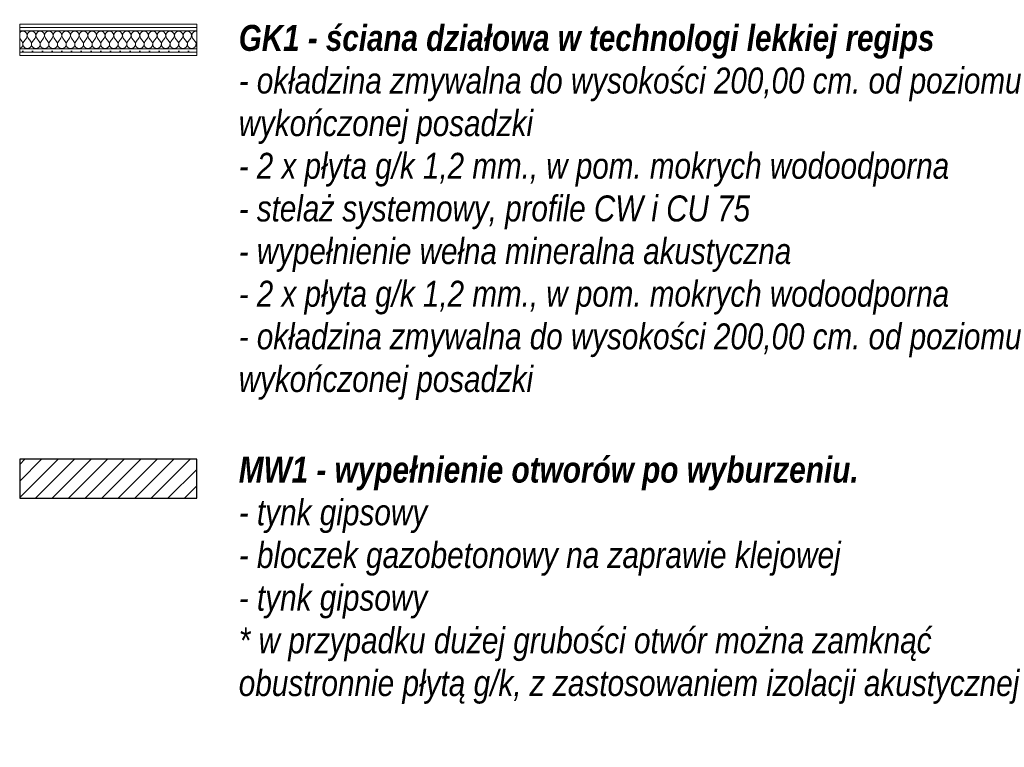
# Model space of a CAD drawing. Header units: millimetres. Extents: x 172139 to 266886, y 95607 to 138225.
# Tile 52 of 71: x 217038 to 220829, y 95607 to 98408. Entities that reach past the tile are written whole.
import ezdxf

# ---------------------------------------------------------------- set-up
doc = ezdxf.new("R2010")
doc.units = ezdxf.units.MM
doc.header["$MEASUREMENT"] = 0
for name, color, linetype, lineweight, true_color in [('PRZEBUDOWA_POSTAWIENIA_OPISY_Nr_pióra__8', 7, 'Continuous', 100, 0xa80f02), ('ROZBUDOWA_NOWE_DZIAŁOWE_Nr_pióra__24', 7, 'Continuous', 15, 0x029e21), ('ROZBUDOWA_NOWE_DZIAŁOWE_Nr_pióra__4', 7, 'Continuous', 13, 0x029e21), ('ROZBUDOWA_NOWE_DZIAŁOWE_Nr_pióra__67', 7, 'Continuous', 13, 0x6a6a6a)]:
    doc.layers.add(name, color=color, linetype=linetype, lineweight=lineweight, true_color=true_color)
doc.layers.add('ROZBUDOWA_NOWE_DZIAŁOWE', color=7, linetype='Continuous')
doc.layers.add('ROZBUDOWA_NOWE_DZIAŁOWE_Nr_pióra__27', color=7, linetype='Continuous', lineweight=25)
doc.layers.add('ROZBUDOWA_NOWE_DZIAŁOWE_Nr_pióra__47', color=7, linetype='Continuous', lineweight=15)
doc.styles.add('GENERATED_STYLE_3', font='ARIALN.TTF')
pattern_1 = [(0, (0, 0), (0, 37.5), [0, -37.5])]

# ---------------------------------------------------------------- blocks, each defined once
blk = doc.blocks.new('*X482')
at = {"layer": 'ROZBUDOWA_NOWE_DZIAŁOWE_Nr_pióra__4', "linetype": 'Continuous'}
for p, q in [((217041.2, 98361.7), (217037.7, 98357.8)), ((217050, 98364.1), (217041.2, 98361.7)), ((217058.8, 98361.7), (217050, 98364.1)), ((217064.9, 98354.9), (217058.8, 98361.7)), ((217063.3, 98337.5), (217066.6, 98346)), ((217066.6, 98346), (217064.9, 98354.9)), ((217068.4, 98354.9), (217066.7, 98346)), ((217066.7, 98346), (217070, 98337.5)), ((217074.6, 98361.7), (217068.4, 98354.9)), ((217083.3, 98364.1), (217074.6, 98361.7)), ((217092.1, 98361.7), (217083.3, 98364.1)), ((217098.2, 98354.9), (217092.1, 98361.7)), ((217096.7, 98337.5), (217099.9, 98346)), ((217099.9, 98346), (217098.2, 98354.9)), ((217101.8, 98354.9), (217100.1, 98346)), ((217100.1, 98346), (217103.3, 98337.5)), ((217107.9, 98361.7), (217101.8, 98354.9)), ((217116.7, 98364.1), (217107.9, 98361.7)), ((217125.4, 98361.7), (217116.7, 98364.1)), ((217131.6, 98354.9), (217125.4, 98361.7)), ((217130, 98337.5), (217133.3, 98346)), ((217133.3, 98346), (217131.6, 98354.9)), ((217135.1, 98354.9), (217133.4, 98346)), ((217133.4, 98346), (217136.7, 98337.5)), ((217141.2, 98361.7), (217135.1, 98354.9)), ((217150, 98364.1), (217141.2, 98361.7)), ((217158.8, 98361.7), (217150, 98364.1)), ((217164.9, 98354.9), (217158.8, 98361.7)), ((217163.3, 98337.5), (217166.6, 98346)), ((217166.6, 98346), (217164.9, 98354.9)), ((217168.4, 98354.9), (217166.7, 98346)), ((217166.7, 98346), (217170, 98337.5)), ((217174.6, 98361.7), (217168.4, 98354.9)), ((217183.3, 98364.1), (217174.6, 98361.7)), ((217192.1, 98361.7), (217183.3, 98364.1)), ((217198.2, 98354.9), (217192.1, 98361.7)), ((217196.7, 98337.5), (217199.9, 98346)), ((217199.9, 98346), (217198.2, 98354.9)), ((217201.8, 98354.9), (217200.1, 98346)), ((217200.1, 98346), (217203.3, 98337.5)), ((217207.9, 98361.7), (217201.8, 98354.9)), ((217216.7, 98364.1), (217207.9, 98361.7)), ((217225.4, 98361.7), (217216.7, 98364.1)), ((217231.6, 98354.9), (217225.4, 98361.7)), ((217230, 98337.5), (217233.3, 98346)), ((217233.3, 98346), (217231.6, 98354.9)), ((217235.1, 98354.9), (217233.4, 98346)), ((217233.4, 98346), (217236.7, 98337.5)), ((217241.2, 98361.7), (217235.1, 98354.9)), ((217250, 98364.1), (217241.2, 98361.7)), ((217258.8, 98361.7), (217250, 98364.1)), ((217264.9, 98354.9), (217258.8, 98361.7)), ((217263.3, 98337.5), (217266.6, 98346)), ((217266.6, 98346), (217264.9, 98354.9)), ((217268.4, 98354.9), (217266.7, 98346)), ((217266.7, 98346), (217270, 98337.5)), ((217274.6, 98361.7), (217268.4, 98354.9)), ((217283.3, 98364.1), (217274.6, 98361.7)), ((217292.1, 98361.7), (217283.3, 98364.1)), ((217298.2, 98354.9), (217292.1, 98361.7)), ((217296.7, 98337.5), (217299.9, 98346)), ((217299.9, 98346), (217298.2, 98354.9)), ((217301.8, 98354.9), (217300.1, 98346)), ((217300.1, 98346), (217303.3, 98337.5)), ((217307.9, 98361.7), (217301.8, 98354.9)), ((217316.7, 98364.1), (217307.9, 98361.7)), ((217325.4, 98361.7), (217316.7, 98364.1)), ((217331.6, 98354.9), (217325.4, 98361.7)), ((217330, 98337.5), (217333.3, 98346)), ((217333.3, 98346), (217331.6, 98354.9)), ((217335.1, 98354.9), (217333.4, 98346)), ((217333.4, 98346), (217336.7, 98337.5)), ((217341.2, 98361.7), (217335.1, 98354.9)), ((217350, 98364.1), (217341.2, 98361.7)), ((217358.8, 98361.7), (217350, 98364.1)), ((217364.9, 98354.9), (217358.8, 98361.7)), ((217363.3, 98337.5), (217366.6, 98346)), ((217366.6, 98346), (217364.9, 98354.9)), ((217368.4, 98354.9), (217366.7, 98346)), ((217366.7, 98346), (217370, 98337.5)), ((217374.6, 98361.7), (217368.4, 98354.9)), ((217383.3, 98364.1), (217374.6, 98361.7)), ((217392.1, 98361.7), (217383.3, 98364.1)), ((217398.2, 98354.9), (217392.1, 98361.7)), ((217396.7, 98337.5), (217399.9, 98346)), ((217399.9, 98346), (217398.2, 98354.9)), ((217401.8, 98354.9), (217400.1, 98346)), ((217400.1, 98346), (217403.3, 98337.5)), ((217407.9, 98361.7), (217401.8, 98354.9)), ((217416.7, 98364.1), (217407.9, 98361.7)), ((217425.4, 98361.7), (217416.7, 98364.1)), ((217431.6, 98354.9), (217425.4, 98361.7)), ((217430, 98337.5), (217433.3, 98346)), ((217433.3, 98346), (217431.6, 98354.9)), ((217435.1, 98354.9), (217433.4, 98346)), ((217433.4, 98346), (217436.7, 98337.5)), ((217441.2, 98361.7), (217435.1, 98354.9)), ((217450, 98364.1), (217441.2, 98361.7)), ((217458.8, 98361.7), (217450, 98364.1)), ((217464.9, 98354.9), (217458.8, 98361.7)), ((217463.3, 98337.5), (217466.6, 98346)), ((217466.6, 98346), (217464.9, 98354.9)), ((217468.4, 98354.9), (217466.7, 98346)), ((217466.7, 98346), (217470, 98337.5)), ((217474.6, 98361.7), (217468.4, 98354.9)), ((217483.3, 98364.1), (217474.6, 98361.7)), ((217492.1, 98361.7), (217483.3, 98364.1)), ((217498.2, 98354.9), (217492.1, 98361.7)), ((217496.7, 98337.5), (217499.9, 98346)), ((217499.9, 98346), (217498.2, 98354.9)), ((217501.8, 98354.9), (217500.1, 98346)), ((217500.1, 98346), (217503.3, 98337.5)), ((217507.9, 98361.7), (217501.8, 98354.9)), ((217516.7, 98364.1), (217507.9, 98361.7)), ((217525.4, 98361.7), (217516.7, 98364.1)), ((217531.6, 98354.9), (217525.4, 98361.7)), ((217530, 98337.5), (217533.3, 98346)), ((217533.3, 98346), (217531.6, 98354.9)), ((217535.1, 98354.9), (217533.4, 98346)), ((217533.4, 98346), (217536.7, 98337.5)), ((217541.2, 98361.7), (217535.1, 98354.9)), ((217550, 98364.1), (217541.2, 98361.7)), ((217558.8, 98361.7), (217550, 98364.1)), ((217564.9, 98354.9), (217558.8, 98361.7)), ((217563.3, 98337.5), (217566.6, 98346)), ((217566.6, 98346), (217564.9, 98354.9)), ((217568.4, 98354.9), (217566.7, 98346)), ((217566.7, 98346), (217570, 98337.5)), ((217574.6, 98361.7), (217568.4, 98354.9)), ((217583.3, 98364.1), (217574.6, 98361.7)), ((217592.1, 98361.7), (217583.3, 98364.1)), ((217598.2, 98354.9), (217592.1, 98361.7)), ((217596.7, 98337.5), (217599.9, 98346)), ((217599.9, 98346), (217598.2, 98354.9)), ((217601.8, 98354.9), (217600.1, 98346)), ((217600.1, 98346), (217603.3, 98337.5)), ((217607.9, 98361.7), (217601.8, 98354.9)), ((217616.7, 98364.1), (217607.9, 98361.7)), ((217625.4, 98361.7), (217616.7, 98364.1)), ((217631.6, 98354.9), (217625.4, 98361.7)), ((217630, 98337.5), (217633.3, 98346)), ((217633.3, 98346), (217631.6, 98354.9)), ((217635.1, 98354.9), (217633.4, 98346)), ((217633.4, 98346), (217636.7, 98337.5)), ((217641.2, 98361.7), (217635.1, 98354.9)), ((217650, 98364.1), (217641.2, 98361.7)), ((217658.8, 98361.7), (217650, 98364.1)), ((217664.9, 98354.9), (217658.8, 98361.7)), ((217663.3, 98337.5), (217666.6, 98346)), ((217666.6, 98346), (217664.9, 98354.9)), ((217668.4, 98354.9), (217666.7, 98346)), ((217666.7, 98346), (217670, 98337.5)), ((217674.6, 98361.7), (217668.4, 98354.9)), ((217683.3, 98364.1), (217674.6, 98361.7)), ((217692.1, 98361.7), (217683.3, 98364.1)), ((217698.2, 98354.9), (217692.1, 98361.7)), ((217696.7, 98337.5), (217699.9, 98346)), ((217699.9, 98346), (217698.2, 98354.9)), ((217701.8, 98354.9), (217700.1, 98346)), ((217700.1, 98346), (217703.3, 98337.5)), ((217707.9, 98361.7), (217701.8, 98354.9)), ((217716.7, 98364.1), (217707.9, 98361.7)), ((217719.2, 98363.4), (217716.7, 98364.1)), ((217037.7, 98336.1), (217046.7, 98324.1)), ((217045.6, 98302.9), (217048.2, 98306.7)), ((217048.9, 98320.1), (217046.7, 98324.1)), ((217048.2, 98306.7), (217049.7, 98311.1)), ((217049.9, 98315.6), (217048.9, 98320.1)), ((217049.7, 98311.1), (217049.9, 98315.6)), ((217051.1, 98320.1), (217050.1, 98315.6)), ((217050.1, 98315.6), (217050.3, 98311.1)), ((217050.3, 98311.1), (217051.8, 98306.7)), ((217053.3, 98324.1), (217051.1, 98320.1)), ((217051.8, 98306.7), (217054.4, 98302.9)), ((217063.3, 98337.5), (217053.3, 98324.1)), ((217070, 98337.5), (217080, 98324.1)), ((217079, 98302.9), (217081.6, 98306.7)), ((217082.2, 98320.1), (217080, 98324.1)), ((217081.6, 98306.7), (217083, 98311.1)), ((217083.3, 98315.6), (217082.2, 98320.1)), ((217083, 98311.1), (217083.3, 98315.6)), ((217084.4, 98320.1), (217083.4, 98315.6)), ((217083.4, 98315.6), (217083.6, 98311.1)), ((217083.6, 98311.1), (217085.1, 98306.7)), ((217086.7, 98324.1), (217084.4, 98320.1)), ((217085.1, 98306.7), (217087.7, 98302.9)), ((217096.7, 98337.5), (217086.7, 98324.1)), ((217103.3, 98337.5), (217113.3, 98324.1)), ((217112.3, 98302.9), (217114.9, 98306.7)), ((217115.6, 98320.1), (217113.3, 98324.1)), ((217114.9, 98306.7), (217116.4, 98311.1)), ((217116.6, 98315.6), (217115.6, 98320.1)), ((217116.4, 98311.1), (217116.6, 98315.6)), ((217117.8, 98320.1), (217116.7, 98315.6)), ((217116.7, 98315.6), (217117, 98311.1)), ((217117, 98311.1), (217118.4, 98306.7)), ((217120, 98324.1), (217117.8, 98320.1)), ((217118.4, 98306.7), (217121, 98302.9)), ((217130, 98337.5), (217120, 98324.1)), ((217136.7, 98337.5), (217146.7, 98324.1)), ((217145.6, 98302.9), (217148.2, 98306.7)), ((217148.9, 98320.1), (217146.7, 98324.1)), ((217148.2, 98306.7), (217149.7, 98311.1)), ((217149.9, 98315.6), (217148.9, 98320.1)), ((217149.7, 98311.1), (217149.9, 98315.6)), ((217151.1, 98320.1), (217150.1, 98315.6)), ((217150.1, 98315.6), (217150.3, 98311.1)), ((217150.3, 98311.1), (217151.8, 98306.7)), ((217153.3, 98324.1), (217151.1, 98320.1)), ((217151.8, 98306.7), (217154.4, 98302.9)), ((217163.3, 98337.5), (217153.3, 98324.1)), ((217170, 98337.5), (217180, 98324.1)), ((217179, 98302.9), (217181.6, 98306.7)), ((217182.2, 98320.1), (217180, 98324.1)), ((217181.6, 98306.7), (217183, 98311.1)), ((217183.3, 98315.6), (217182.2, 98320.1)), ((217183, 98311.1), (217183.3, 98315.6)), ((217184.4, 98320.1), (217183.4, 98315.6)), ((217183.4, 98315.6), (217183.6, 98311.1)), ((217183.6, 98311.1), (217185.1, 98306.7)), ((217186.7, 98324.1), (217184.4, 98320.1)), ((217185.1, 98306.7), (217187.7, 98302.9)), ((217196.7, 98337.5), (217186.7, 98324.1)), ((217203.3, 98337.5), (217213.3, 98324.1)), ((217212.3, 98302.9), (217214.9, 98306.7)), ((217215.6, 98320.1), (217213.3, 98324.1)), ((217214.9, 98306.7), (217216.4, 98311.1)), ((217216.6, 98315.6), (217215.6, 98320.1)), ((217216.4, 98311.1), (217216.6, 98315.6)), ((217217.8, 98320.1), (217216.7, 98315.6)), ((217216.7, 98315.6), (217217, 98311.1)), ((217217, 98311.1), (217218.4, 98306.7)), ((217220, 98324.1), (217217.8, 98320.1)), ((217218.4, 98306.7), (217221, 98302.9)), ((217230, 98337.5), (217220, 98324.1)), ((217236.7, 98337.5), (217246.7, 98324.1)), ((217245.6, 98302.9), (217248.2, 98306.7)), ((217248.9, 98320.1), (217246.7, 98324.1)), ((217248.2, 98306.7), (217249.7, 98311.1)), ((217249.9, 98315.6), (217248.9, 98320.1)), ((217249.7, 98311.1), (217249.9, 98315.6)), ((217251.1, 98320.1), (217250.1, 98315.6)), ((217250.1, 98315.6), (217250.3, 98311.1)), ((217250.3, 98311.1), (217251.8, 98306.7)), ((217253.3, 98324.1), (217251.1, 98320.1)), ((217251.8, 98306.7), (217254.4, 98302.9)), ((217263.3, 98337.5), (217253.3, 98324.1)), ((217270, 98337.5), (217280, 98324.1)), ((217279, 98302.9), (217281.6, 98306.7)), ((217282.2, 98320.1), (217280, 98324.1)), ((217281.6, 98306.7), (217283, 98311.1)), ((217283.3, 98315.6), (217282.2, 98320.1)), ((217283, 98311.1), (217283.3, 98315.6)), ((217284.4, 98320.1), (217283.4, 98315.6)), ((217283.4, 98315.6), (217283.6, 98311.1)), ((217283.6, 98311.1), (217285.1, 98306.7)), ((217286.7, 98324.1), (217284.4, 98320.1)), ((217285.1, 98306.7), (217287.7, 98302.9)), ((217296.7, 98337.5), (217286.7, 98324.1)), ((217303.3, 98337.5), (217313.3, 98324.1)), ((217312.3, 98302.9), (217314.9, 98306.7)), ((217315.6, 98320.1), (217313.3, 98324.1)), ((217314.9, 98306.7), (217316.4, 98311.1)), ((217316.6, 98315.6), (217315.6, 98320.1)), ((217316.4, 98311.1), (217316.6, 98315.6)), ((217317.8, 98320.1), (217316.7, 98315.6)), ((217316.7, 98315.6), (217317, 98311.1)), ((217317, 98311.1), (217318.4, 98306.7)), ((217320, 98324.1), (217317.8, 98320.1)), ((217318.4, 98306.7), (217321, 98302.9)), ((217330, 98337.5), (217320, 98324.1)), ((217336.7, 98337.5), (217346.7, 98324.1)), ((217345.6, 98302.9), (217348.2, 98306.7)), ((217348.9, 98320.1), (217346.7, 98324.1)), ((217348.2, 98306.7), (217349.7, 98311.1)), ((217349.9, 98315.6), (217348.9, 98320.1)), ((217349.7, 98311.1), (217349.9, 98315.6)), ((217351.1, 98320.1), (217350.1, 98315.6)), ((217350.1, 98315.6), (217350.3, 98311.1)), ((217350.3, 98311.1), (217351.8, 98306.7)), ((217353.3, 98324.1), (217351.1, 98320.1)), ((217351.8, 98306.7), (217354.4, 98302.9)), ((217363.3, 98337.5), (217353.3, 98324.1)), ((217370, 98337.5), (217380, 98324.1)), ((217379, 98302.9), (217381.6, 98306.7)), ((217382.2, 98320.1), (217380, 98324.1)), ((217381.6, 98306.7), (217383, 98311.1)), ((217383.3, 98315.6), (217382.2, 98320.1)), ((217383, 98311.1), (217383.3, 98315.6)), ((217384.4, 98320.1), (217383.4, 98315.6)), ((217383.4, 98315.6), (217383.6, 98311.1)), ((217383.6, 98311.1), (217385.1, 98306.7)), ((217386.7, 98324.1), (217384.4, 98320.1)), ((217385.1, 98306.7), (217387.7, 98302.9)), ((217396.7, 98337.5), (217386.7, 98324.1)), ((217403.3, 98337.5), (217413.3, 98324.1)), ((217412.3, 98302.9), (217414.9, 98306.7)), ((217415.6, 98320.1), (217413.3, 98324.1)), ((217414.9, 98306.7), (217416.4, 98311.1)), ((217416.6, 98315.6), (217415.6, 98320.1)), ((217416.4, 98311.1), (217416.6, 98315.6)), ((217417.8, 98320.1), (217416.7, 98315.6)), ((217416.7, 98315.6), (217417, 98311.1)), ((217417, 98311.1), (217418.4, 98306.7)), ((217420, 98324.1), (217417.8, 98320.1)), ((217418.4, 98306.7), (217421, 98302.9)), ((217430, 98337.5), (217420, 98324.1)), ((217436.7, 98337.5), (217446.7, 98324.1)), ((217445.6, 98302.9), (217448.2, 98306.7)), ((217448.9, 98320.1), (217446.7, 98324.1)), ((217448.2, 98306.7), (217449.7, 98311.1)), ((217449.9, 98315.6), (217448.9, 98320.1)), ((217449.7, 98311.1), (217449.9, 98315.6)), ((217451.1, 98320.1), (217450.1, 98315.6)), ((217450.1, 98315.6), (217450.3, 98311.1)), ((217450.3, 98311.1), (217451.8, 98306.7)), ((217453.3, 98324.1), (217451.1, 98320.1)), ((217451.8, 98306.7), (217454.4, 98302.9)), ((217463.3, 98337.5), (217453.3, 98324.1)), ((217470, 98337.5), (217480, 98324.1)), ((217479, 98302.9), (217481.6, 98306.7)), ((217482.2, 98320.1), (217480, 98324.1)), ((217481.6, 98306.7), (217483, 98311.1)), ((217483.3, 98315.6), (217482.2, 98320.1)), ((217483, 98311.1), (217483.3, 98315.6)), ((217484.4, 98320.1), (217483.4, 98315.6)), ((217483.4, 98315.6), (217483.6, 98311.1)), ((217483.6, 98311.1), (217485.1, 98306.7)), ((217486.7, 98324.1), (217484.4, 98320.1)), ((217485.1, 98306.7), (217487.7, 98302.9)), ((217496.7, 98337.5), (217486.7, 98324.1)), ((217503.3, 98337.5), (217513.3, 98324.1)), ((217512.3, 98302.9), (217514.9, 98306.7)), ((217515.6, 98320.1), (217513.3, 98324.1)), ((217514.9, 98306.7), (217516.4, 98311.1)), ((217516.6, 98315.6), (217515.6, 98320.1)), ((217516.4, 98311.1), (217516.6, 98315.6)), ((217517.8, 98320.1), (217516.7, 98315.6)), ((217516.7, 98315.6), (217517, 98311.1)), ((217517, 98311.1), (217518.4, 98306.7)), ((217520, 98324.1), (217517.8, 98320.1)), ((217518.4, 98306.7), (217521, 98302.9)), ((217530, 98337.5), (217520, 98324.1)), ((217536.7, 98337.5), (217546.7, 98324.1)), ((217545.6, 98302.9), (217548.2, 98306.7)), ((217548.9, 98320.1), (217546.7, 98324.1)), ((217548.2, 98306.7), (217549.7, 98311.1)), ((217549.9, 98315.6), (217548.9, 98320.1)), ((217549.7, 98311.1), (217549.9, 98315.6)), ((217551.1, 98320.1), (217550.1, 98315.6)), ((217550.1, 98315.6), (217550.3, 98311.1)), ((217550.3, 98311.1), (217551.8, 98306.7)), ((217553.3, 98324.1), (217551.1, 98320.1)), ((217551.8, 98306.7), (217554.4, 98302.9)), ((217563.3, 98337.5), (217553.3, 98324.1)), ((217570, 98337.5), (217580, 98324.1)), ((217579, 98302.9), (217581.6, 98306.7)), ((217582.2, 98320.1), (217580, 98324.1)), ((217581.6, 98306.7), (217583, 98311.1)), ((217583.3, 98315.6), (217582.2, 98320.1)), ((217583, 98311.1), (217583.3, 98315.6)), ((217584.4, 98320.1), (217583.4, 98315.6)), ((217583.4, 98315.6), (217583.6, 98311.1)), ((217583.6, 98311.1), (217585.1, 98306.7)), ((217586.7, 98324.1), (217584.4, 98320.1)), ((217585.1, 98306.7), (217587.7, 98302.9)), ((217596.7, 98337.5), (217586.7, 98324.1)), ((217603.3, 98337.5), (217613.3, 98324.1)), ((217612.3, 98302.9), (217614.9, 98306.7)), ((217615.6, 98320.1), (217613.3, 98324.1)), ((217614.9, 98306.7), (217616.4, 98311.1)), ((217616.6, 98315.6), (217615.6, 98320.1)), ((217616.4, 98311.1), (217616.6, 98315.6)), ((217617.8, 98320.1), (217616.7, 98315.6)), ((217616.7, 98315.6), (217617, 98311.1)), ((217617, 98311.1), (217618.4, 98306.7)), ((217620, 98324.1), (217617.8, 98320.1)), ((217618.4, 98306.7), (217621, 98302.9)), ((217630, 98337.5), (217620, 98324.1)), ((217636.7, 98337.5), (217646.7, 98324.1)), ((217645.6, 98302.9), (217648.2, 98306.7)), ((217648.9, 98320.1), (217646.7, 98324.1)), ((217648.2, 98306.7), (217649.7, 98311.1)), ((217649.9, 98315.6), (217648.9, 98320.1)), ((217649.7, 98311.1), (217649.9, 98315.6)), ((217651.1, 98320.1), (217650.1, 98315.6)), ((217650.1, 98315.6), (217650.3, 98311.1)), ((217650.3, 98311.1), (217651.8, 98306.7)), ((217653.3, 98324.1), (217651.1, 98320.1)), ((217651.8, 98306.7), (217654.4, 98302.9)), ((217663.3, 98337.5), (217653.3, 98324.1)), ((217670, 98337.5), (217680, 98324.1)), ((217679, 98302.9), (217681.6, 98306.7)), ((217682.2, 98320.1), (217680, 98324.1)), ((217681.6, 98306.7), (217683, 98311.1)), ((217683.3, 98315.6), (217682.2, 98320.1)), ((217683, 98311.1), (217683.3, 98315.6)), ((217684.4, 98320.1), (217683.4, 98315.6)), ((217683.4, 98315.6), (217683.6, 98311.1)), ((217683.6, 98311.1), (217685.1, 98306.7)), ((217686.7, 98324.1), (217684.4, 98320.1)), ((217685.1, 98306.7), (217687.7, 98302.9)), ((217696.7, 98337.5), (217686.7, 98324.1)), ((217703.3, 98337.5), (217713.3, 98324.1)), ((217712.3, 98302.9), (217714.9, 98306.7)), ((217715.6, 98320.1), (217713.3, 98324.1)), ((217714.9, 98306.7), (217716.4, 98311.1)), ((217716.6, 98315.6), (217715.6, 98320.1)), ((217716.4, 98311.1), (217716.6, 98315.6)), ((217717.8, 98320.1), (217716.7, 98315.6)), ((217716.7, 98315.6), (217717, 98311.1)), ((217717, 98311.1), (217718.4, 98306.7)), ((217719.2, 98322.8), (217717.8, 98320.1)), ((217718.4, 98306.7), (217719.2, 98305.5)), ((217037.7, 98298.1), (217037.9, 98298.1)), ((217037.9, 98298.1), (217042.1, 98300)), ((217042.1, 98300), (217045.6, 98302.9)), ((217054.4, 98302.9), (217057.9, 98300)), ((217057.9, 98300), (217062.1, 98298.1)), ((217062.1, 98298.1), (217066.7, 98297.5)), ((217066.7, 98297.5), (217071.2, 98298.1)), ((217071.2, 98298.1), (217075.4, 98300)), ((217075.4, 98300), (217079, 98302.9)), ((217087.7, 98302.9), (217091.2, 98300)), ((217091.2, 98300), (217095.4, 98298.1)), ((217095.4, 98298.1), (217100, 98297.5)), ((217100, 98297.5), (217104.6, 98298.1)), ((217104.6, 98298.1), (217108.8, 98300)), ((217108.8, 98300), (217112.3, 98302.9)), ((217121, 98302.9), (217124.6, 98300)), ((217124.6, 98300), (217128.8, 98298.1)), ((217128.8, 98298.1), (217133.3, 98297.5)), ((217133.3, 98297.5), (217137.9, 98298.1)), ((217137.9, 98298.1), (217142.1, 98300)), ((217142.1, 98300), (217145.6, 98302.9)), ((217154.4, 98302.9), (217157.9, 98300)), ((217157.9, 98300), (217162.1, 98298.1)), ((217162.1, 98298.1), (217166.7, 98297.5)), ((217166.7, 98297.5), (217171.2, 98298.1)), ((217171.2, 98298.1), (217175.4, 98300)), ((217175.4, 98300), (217179, 98302.9)), ((217187.7, 98302.9), (217191.2, 98300)), ((217191.2, 98300), (217195.4, 98298.1)), ((217195.4, 98298.1), (217200, 98297.5)), ((217200, 98297.5), (217204.6, 98298.1)), ((217204.6, 98298.1), (217208.8, 98300)), ((217208.8, 98300), (217212.3, 98302.9)), ((217221, 98302.9), (217224.6, 98300)), ((217224.6, 98300), (217228.8, 98298.1)), ((217228.8, 98298.1), (217233.3, 98297.5)), ((217233.3, 98297.5), (217237.9, 98298.1)), ((217237.9, 98298.1), (217242.1, 98300)), ((217242.1, 98300), (217245.6, 98302.9)), ((217254.4, 98302.9), (217257.9, 98300)), ((217257.9, 98300), (217262.1, 98298.1)), ((217262.1, 98298.1), (217266.7, 98297.5)), ((217266.7, 98297.5), (217271.2, 98298.1)), ((217271.2, 98298.1), (217275.4, 98300)), ((217275.4, 98300), (217279, 98302.9)), ((217287.7, 98302.9), (217291.2, 98300)), ((217291.2, 98300), (217295.4, 98298.1)), ((217295.4, 98298.1), (217300, 98297.5)), ((217300, 98297.5), (217304.6, 98298.1)), ((217304.6, 98298.1), (217308.8, 98300)), ((217308.8, 98300), (217312.3, 98302.9)), ((217321, 98302.9), (217324.6, 98300)), ((217324.6, 98300), (217328.8, 98298.1)), ((217328.8, 98298.1), (217333.3, 98297.5)), ((217333.3, 98297.5), (217337.9, 98298.1)), ((217337.9, 98298.1), (217342.1, 98300)), ((217342.1, 98300), (217345.6, 98302.9)), ((217354.4, 98302.9), (217357.9, 98300)), ((217357.9, 98300), (217362.1, 98298.1)), ((217362.1, 98298.1), (217366.7, 98297.5)), ((217366.7, 98297.5), (217371.2, 98298.1)), ((217371.2, 98298.1), (217375.4, 98300)), ((217375.4, 98300), (217379, 98302.9)), ((217387.7, 98302.9), (217391.2, 98300)), ((217391.2, 98300), (217395.4, 98298.1)), ((217395.4, 98298.1), (217400, 98297.5)), ((217400, 98297.5), (217404.6, 98298.1)), ((217404.6, 98298.1), (217408.8, 98300)), ((217408.8, 98300), (217412.3, 98302.9)), ((217421, 98302.9), (217424.6, 98300)), ((217424.6, 98300), (217428.8, 98298.1)), ((217428.8, 98298.1), (217433.3, 98297.5)), ((217433.3, 98297.5), (217437.9, 98298.1)), ((217437.9, 98298.1), (217442.1, 98300)), ((217442.1, 98300), (217445.6, 98302.9)), ((217454.4, 98302.9), (217457.9, 98300)), ((217457.9, 98300), (217462.1, 98298.1)), ((217462.1, 98298.1), (217466.7, 98297.5)), ((217466.7, 98297.5), (217471.2, 98298.1)), ((217471.2, 98298.1), (217475.4, 98300)), ((217475.4, 98300), (217479, 98302.9)), ((217487.7, 98302.9), (217491.2, 98300)), ((217491.2, 98300), (217495.4, 98298.1)), ((217495.4, 98298.1), (217500, 98297.5)), ((217500, 98297.5), (217504.6, 98298.1)), ((217504.6, 98298.1), (217508.8, 98300)), ((217508.8, 98300), (217512.3, 98302.9)), ((217521, 98302.9), (217524.6, 98300)), ((217524.6, 98300), (217528.8, 98298.1)), ((217528.8, 98298.1), (217533.3, 98297.5)), ((217533.3, 98297.5), (217537.9, 98298.1)), ((217537.9, 98298.1), (217542.1, 98300)), ((217542.1, 98300), (217545.6, 98302.9)), ((217554.4, 98302.9), (217557.9, 98300)), ((217557.9, 98300), (217562.1, 98298.1)), ((217562.1, 98298.1), (217566.7, 98297.5)), ((217566.7, 98297.5), (217571.2, 98298.1)), ((217571.2, 98298.1), (217575.4, 98300)), ((217575.4, 98300), (217579, 98302.9)), ((217587.7, 98302.9), (217591.2, 98300)), ((217591.2, 98300), (217595.4, 98298.1)), ((217595.4, 98298.1), (217600, 98297.5)), ((217600, 98297.5), (217604.6, 98298.1)), ((217604.6, 98298.1), (217608.8, 98300)), ((217608.8, 98300), (217612.3, 98302.9)), ((217621, 98302.9), (217624.6, 98300)), ((217624.6, 98300), (217628.8, 98298.1)), ((217628.8, 98298.1), (217633.3, 98297.5)), ((217633.3, 98297.5), (217637.9, 98298.1)), ((217637.9, 98298.1), (217642.1, 98300)), ((217642.1, 98300), (217645.6, 98302.9)), ((217654.4, 98302.9), (217657.9, 98300)), ((217657.9, 98300), (217662.1, 98298.1)), ((217662.1, 98298.1), (217666.7, 98297.5)), ((217666.7, 98297.5), (217671.2, 98298.1)), ((217671.2, 98298.1), (217675.4, 98300)), ((217675.4, 98300), (217679, 98302.9)), ((217687.7, 98302.9), (217691.2, 98300)), ((217691.2, 98300), (217695.4, 98298.1)), ((217695.4, 98298.1), (217700, 98297.5)), ((217700, 98297.5), (217704.6, 98298.1)), ((217704.6, 98298.1), (217708.8, 98300)), ((217708.8, 98300), (217712.3, 98302.9))]:
    blk.add_line(p, q, dxfattribs=at)
blk = doc.blocks.new('Ściana_133', base_point=(217037.7, 98390.8))
at = {"layer": 'ROZBUDOWA_NOWE_DZIAŁOWE_Nr_pióra__24', "linetype": 'Continuous'}
h = blk.add_hatch(dxfattribs=at)
h.set_pattern_fill('Gips', color=256, style=0, pattern_type=2)
h.set_pattern_definition(pattern_1)
h.paths.add_polyline_path([(217719.2, 98390.8), (217037.7, 98390.8), (217037.7, 98378.3), (217719.2, 98378.3)])
h = blk.add_hatch(dxfattribs=at)
h.set_pattern_fill('Gips', color=256, style=0, pattern_type=2)
h.set_pattern_definition(pattern_1)
h.paths.add_polyline_path([(217719.2, 98378.3), (217037.7, 98378.3), (217037.7, 98365.8), (217719.2, 98365.8)])
h = blk.add_hatch(dxfattribs=at)
h.set_pattern_fill('Gips', color=256, style=0, pattern_type=2)
h.set_pattern_definition(pattern_1)
h.paths.add_polyline_path([(217037.7, 98283.3), (217719.2, 98283.3), (217719.2, 98295.8), (217037.7, 98295.8)])
h = blk.add_hatch(dxfattribs=at)
h.set_pattern_fill('Gips', color=256, style=0, pattern_type=2)
h.set_pattern_definition(pattern_1)
h.paths.add_polyline_path([(217037.7, 98270.8), (217719.2, 98270.8), (217719.2, 98283.3), (217037.7, 98283.3)])
at = {"layer": 'ROZBUDOWA_NOWE_DZIAŁOWE_Nr_pióra__47', "linetype": 'Continuous', "flags": 128}
for points in [[(217719.2, 98390.8), (217037.7, 98390.8)], [(217037.7, 98390.8), (217037.7, 98270.8)], [(217719.2, 98270.8), (217719.2, 98390.8)], [(217037.7, 98270.8), (217719.2, 98270.8)]]:
    blk.add_lwpolyline(points, dxfattribs=at)
at = {"layer": 'ROZBUDOWA_NOWE_DZIAŁOWE_Nr_pióra__67', "linetype": 'Continuous'}
for p, q in [((217719.2, 98378.3), (217037.7, 98378.3)), ((217719.2, 98365.8), (217037.7, 98365.8)), ((217037.7, 98295.8), (217719.2, 98295.8)), ((217037.7, 98283.3), (217719.2, 98283.3))]:
    blk.add_line(p, q, dxfattribs=at)
at = {"layer": 'ROZBUDOWA_NOWE_DZIAŁOWE'}
blk.add_blockref('*X482', (0, 0), dxfattribs=at)
blk = doc.blocks.new('Ściana_134', base_point=(217037.7, 96565.6))
at = {"layer": 'ROZBUDOWA_NOWE_DZIAŁOWE_Nr_pióra__24', "linetype": 'Continuous'}
h = blk.add_hatch(dxfattribs=at)
h.set_pattern_fill('Cegła_licówka', color=256, style=0, pattern_type=2)
h.set_pattern_definition([(45, (0, 0), (-31.819804, 31.819804), [])])
h.paths.add_polyline_path([(217037.7, 96565.6), (217719.2, 96565.6), (217719.2, 96715.6), (217037.7, 96715.6)])
at = {"layer": 'ROZBUDOWA_NOWE_DZIAŁOWE_Nr_pióra__27', "linetype": 'Continuous', "flags": 128}
for points in [[(217719.2, 96715.6), (217037.7, 96715.6)], [(217037.7, 96715.6), (217037.7, 96565.6)], [(217719.2, 96565.6), (217719.2, 96715.6)], [(217037.7, 96565.6), (217719.2, 96565.6)]]:
    blk.add_lwpolyline(points, dxfattribs=at)

msp = doc.modelspace()

# ---------------------------------------------------------------- block references
at = {"layer": 'ROZBUDOWA_NOWE_DZIAŁOWE'}
for name, p in [('Ściana_133', (217037.7, 98390.8)), ('Ściana_134', (217037.7, 96565.6))]:
    msp.add_blockref(name, p, dxfattribs=at)

# ---------------------------------------------------------------- texts
at = {"layer": 'PRZEBUDOWA_POSTAWIENIA_OPISY_Nr_pióra__8', "linetype": 'Continuous', "char_height": 100, "width": 3131.554, "attachment_point": 1, "style": 'GENERATED_STYLE_3'}
for s, insert, line_spacing_factor in [('\\A1;{\\fArial Narrow|b1|i1|c238|p34;GK1 - ściana działowa w technologi lekkiej regips\\P\\fArial Narrow|b0|i1|c238|p34;- okładzina zmywalna do wysokości 200,00 cm. od poziomu wykończonej posadzki\\P\\fArial Narrow|b0|i1|c238|p34;- 2 x płyta g/k 1,2 mm., w pom. mokrych wodoodporna\\P\\fArial Narrow|b0|i1|c238|p34;- stelaż systemowy, profile CW i CU 75\\P\\fArial Narrow|b0|i1|c238|p34;- wypełnienie wełna mineralna akustyczna\\P\\fArial Narrow|b0|i1|c238|p34;- 2 x płyta g/k 1,2 mm., w pom. mokrych wodoodporna\\P\\fArial Narrow|b0|i1|c238|p34;- okładzina zmywalna do wysokości 200,00 cm. od poziomu wykończonej posadzki}', (217881.2, 98388.2), 0.98492), ('\\A1;{\\fArial Narrow|b1|i1|c238|p34;MW1 - wypełnienie otworów po wyburzeniu. \\P\\fArial Narrow|b0|i1|c238|p34;- tynk gipsowy\\P\\fArial Narrow|b0|i1|c238|p34;- bloczek gazobetonowy na zaprawie klejowej\\P\\fArial Narrow|b0|i1|c238|p34;- tynk gipsowy\\P\\fArial Narrow|b0|i1|c238|p34;* w przypadku dużej grubości otwór można zamknąć obustronnie płytą g/k, z zastosowaniem izolacji akustycznej}', (217881.2, 96725.8), 0.985886)]:
    msp.add_mtext(s, dxfattribs=dict(at, insert=insert, line_spacing_factor=line_spacing_factor))

doc.saveas('drawing.dxf')
